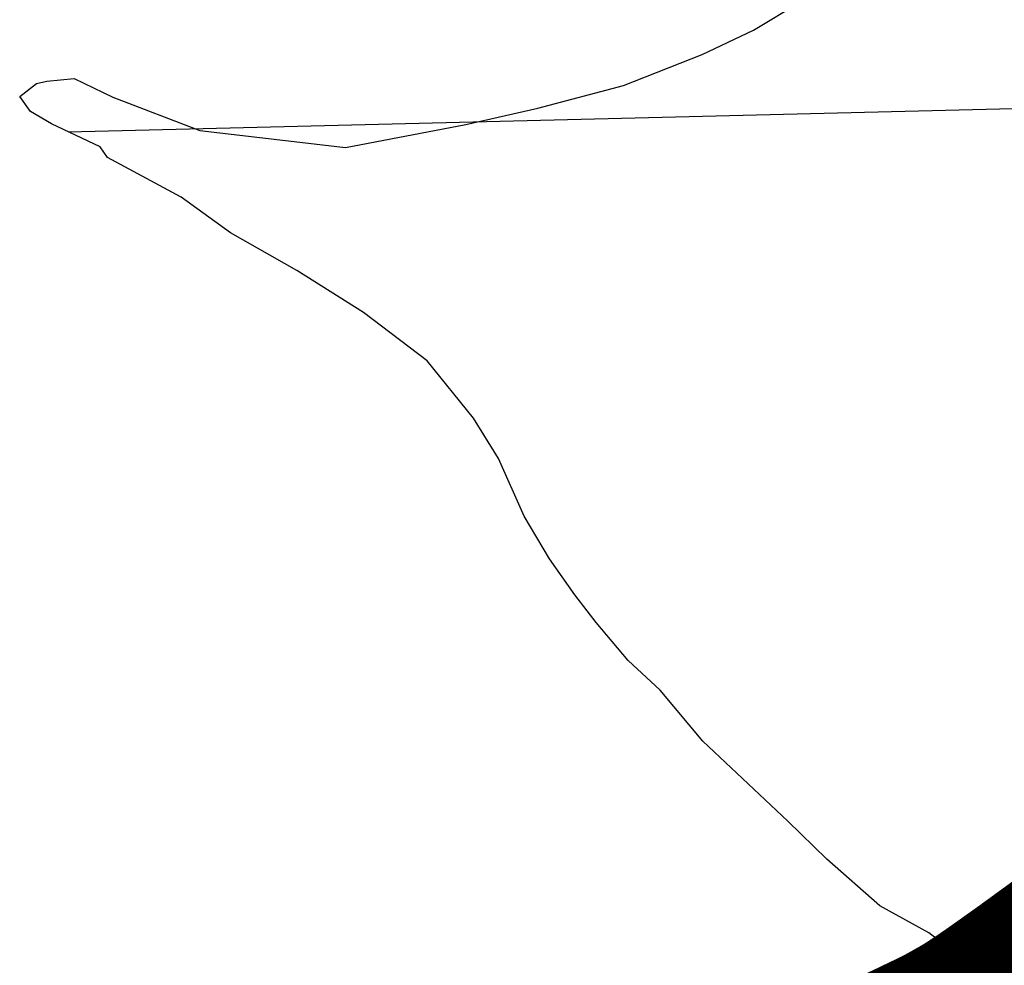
# Model space of a CAD drawing. Header units: feet. Extents: x 18803 to 104580, y -6601 to 116448.
# Tile 69 of 95: x 62857 to 64364, y 88386 to 89833. Entities that reach past the tile are written whole.
import ezdxf

# ---------------------------------------------------------------- set-up
doc = ezdxf.new("R2010")
doc.units = ezdxf.units.FT
doc.header["$LTSCALE"] = 100
doc.header["$MEASUREMENT"] = 0
doc.linetypes.add('DASHED', pattern=[0.75, 0.5, -0.25])
for name, color, linetype in [('ELPC BOLD TITLE SHEET', 3, 'Continuous'), ('ELRGOV-SECTION', 253, 'DASHED'), ('SL-VICINITY MAP', 2, 'Continuous')]:
    doc.layers.add(name, color=color, linetype=linetype)

msp = doc.modelspace()

# ---------------------------------------------------------------- linework, layer by layer
at = {"layer": 'ELPC BOLD TITLE SHEET', "const_width": 500}
msp.add_lwpolyline([(64651.5, 88407.3), (64609.7, 88377.1), (64609.5, 88377), (64566.9, 88345.4), (64566.7, 88345.2), (64542.6, 88326.9), (64525.6, 88313.9), (64500.6, 88295.7), (64500.5, 88295.6), (64485.3, 88284.7), (64485.2, 88284.7), (64459.4, 88266), (64459.2, 88265.9), (64443, 88254.4), (64443, 88254.4), (64443, 88254.4), (64419.3, 88237.6), (64419, 88237.4), (64402.3, 88225.9), (64377.2, 88209.4), (64376.5, 88209), (64361.5, 88199.8), (64332.2, 88183.4), (64331.3, 88182.9), (64310.6, 88172.4), (64284.7, 88160), (64284.7, 88160), (64284.7, 88160), (64264.6, 88150.3), (64241.9, 88139.7), (64241.8, 88139.7), (64241.8, 88139.7), (64217.8, 88128.4)], dxfattribs=at)
at = {"layer": 'ELRGOV-SECTION', "ltscale": 50}
msp.add_lwpolyline([(62931.3, 89661.1), (66378.2, 89745.5), (66448.9, 89747.3)], dxfattribs=at)
at = {"layer": 'SL-VICINITY MAP'}
msp.add_lwpolyline([(64318.7, 88371.3), (64286.4, 88406.9), (64248.6, 88435.9), (64173.4, 88477.4), (64092.4, 88548.5), (64032.9, 88606.6), (63902.7, 88729.4), (63837.2, 88807.2), (63788.5, 88852.5), (63739.3, 88910.8), (63706.7, 88953), (63668.2, 89008.2), (63629.5, 89073.3), (63590, 89161.3), (63551.8, 89223.1), (63480.8, 89310.6), (63383.6, 89384.7), (63281.6, 89448.8), (63179.8, 89506.4), (63104.4, 89561.1), (62991.5, 89621.8), (62980.6, 89638.1), (62905.9, 89673.1), (62873.6, 89692.3), (62857.3, 89715), (62882.8, 89735.1), (62898.8, 89738.6), (62940.7, 89742.5), (63000, 89713.8), (63133, 89663.2), (63355.9, 89636.9), (63540, 89672.4), (63650.3, 89697), (63781.5, 89731.7), (63901.8, 89779.4), (63980, 89816.6), (64053.2, 89860.4)], dxfattribs=at)

doc.saveas('drawing.dxf')
